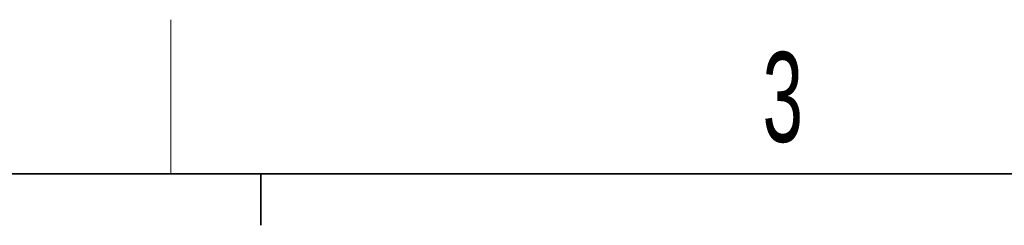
# Paper-space layout 'Blatt3' of a CAD drawing. Header units: millimetres. Extents: x 5 to 418, y 2 to 292.
# Tile 40 of 54: x 115.6 to 153.99, y 280.5 to 288.5. Entities that reach past the tile are written whole.
import ezdxf

# ---------------------------------------------------------------- set-up
doc = ezdxf.new("R2010")
doc.units = ezdxf.units.MM
doc.layers.add('SLD-0', color=7, linetype='Continuous')
doc.styles.add('SLDTEXTSTYLE0', font='TXT', dxfattribs={"width": 0.605})

psp = doc.layouts.new('Blatt3')

# ---------------------------------------------------------------- linework, layer by layer
at = {"layer": 'SLD-0', "lineweight": 18}
psp.add_line((121.5, 282.5), (121.5, 288.5), dxfattribs=at)
at = {"layer": 'SLD-0', "lineweight": 35}
psp.add_line((408, 282.5), (26, 282.5), dxfattribs=at)
at = {"layer": 'SLD-0'}
for p, q in [((125, 280.5), (125, 282.5)), ((125, 282.5), (125, 280.5))]:
    psp.add_line(p, q, dxfattribs=at)

# ---------------------------------------------------------------- texts
at = {"layer": 'SLD-0', "insert": (145.3527, 287.243), "char_height": 3.5, "attachment_point": 2, "style": 'SLDTEXTSTYLE0'}
psp.add_mtext('3', dxfattribs=at)

doc.saveas('drawing.dxf')
